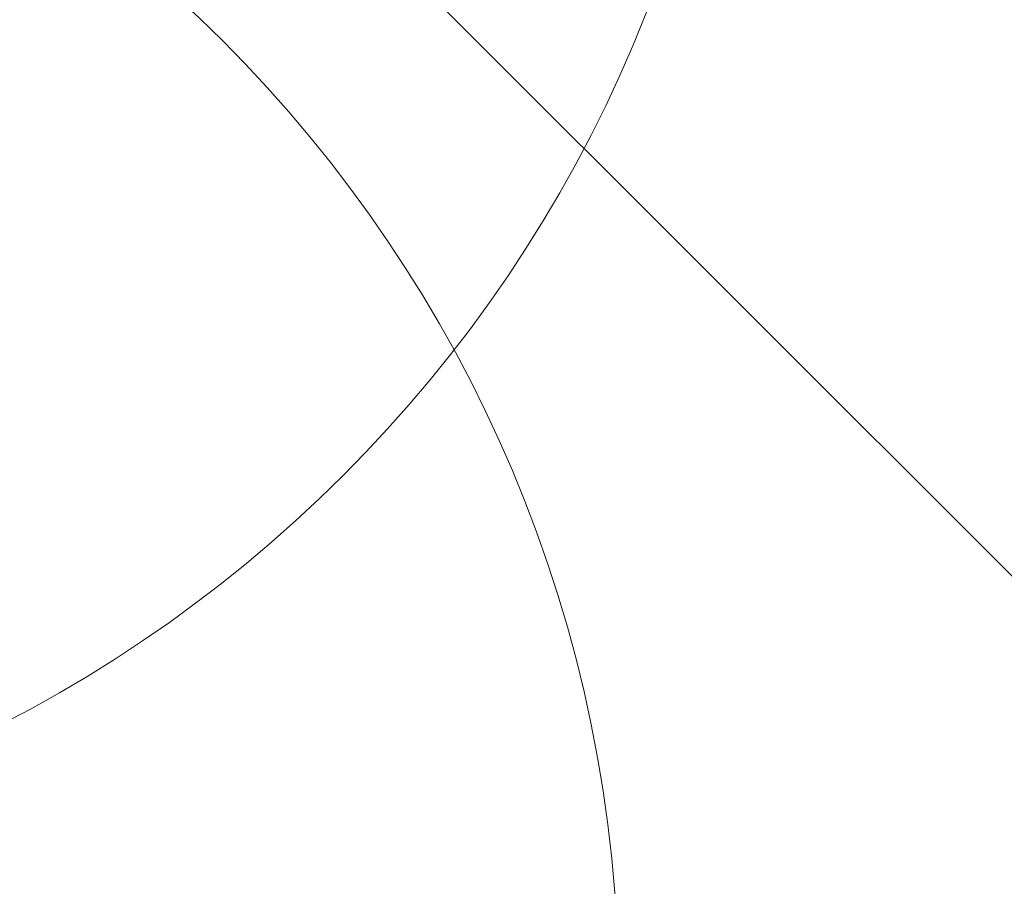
# Model space of a CAD drawing. Header units: metres. Extents: x 179483 to 180084, y 582739 to 582904.
# Tile 77 of 205: x 179766.929 to 179767.828, y 582813.231 to 582814.023. Entities that reach past the tile are written whole.
import ezdxf

# ---------------------------------------------------------------- set-up
doc = ezdxf.new("R2010")
doc.units = ezdxf.units.M
doc.layers.get('0').update_dxf_attribs({"linetype": 'CONTINUOUS', "lineweight": 9})
doc.layers.add('TA - VERDACHT_OBJECT', color=1, linetype='CONTINUOUS', lineweight=18)
doc.layers.add('TA - VRIJGEGEVEN TOT 4M-MV', color=3, linetype='CONTINUOUS', lineweight=18)
doc.styles.get("Standard").update_dxf_attribs({"font": 'arial.ttf'})

# ---------------------------------------------------------------- blocks, each defined once
blk = doc.blocks.new('Object')
at = {"lineweight": 20}
blk.add_circle((0, 0), 1.2358, dxfattribs=at)
at = {"color": 7}
blk.add_attdef('1', (-2.4803, 0.77411), '', height=1.2, dxfattribs=at)

msp = doc.modelspace()

# ---------------------------------------------------------------- hatches: boundary and pattern name
at = {"layer": 'TA - VRIJGEGEVEN TOT 4M-MV'}
h = msp.add_hatch(dxfattribs=at)
h.set_pattern_fill('ANSI31', color=256, scale=0.3, angle=90, style=0)
h.paths.add_polyline_path([(179736.90461, 582819.83279), (179732.64946, 582821.12549), (179729.81423, 582821.53386), (179723.25428, 582822.01522), (179721.5155, 582820.16668), (179722.11504, 582819.33318), (179723.64138, 582817.88511), (179731.02618, 582815.82705), (179733.22102, 582815.68073), (179739.04089, 582815.45463), (179745.88842, 582815.30894), (179750.25919, 582814.72617), (179757.65232, 582813.38196), (179757.66352, 582813.4305), (179760.34464, 582813.25411), (179760.58898, 582813.28344), (179762.69172, 582813.0997), (179765.03585, 582812.94548), (179770.7591, 582813.04249), (179770.71925, 582813.46749), (179770.45383, 582814.52917), (179770.11544, 582816.26726), (179766.78192, 582817.40768), (179764.45382, 582817.7957), (179761.6407, 582817.8927), (179759.70061, 582817.7957), (179758.36554, 582818.40911), (179751.00731, 582818.95987), (179748.55374, 582819.24266), (179745.829, 582818.08671), (179742.37254, 582819.95507), (179741.86764, 582820.01326)])

# ---------------------------------------------------------------- block references
at = {"layer": 'TA - VERDACHT_OBJECT', "linetype": 'ByBlock'}
for p in [(179766.35, 582814.48), (179766.24, 582813.13)]:
    msp.add_blockref('Object', p, dxfattribs=at)

doc.saveas('drawing.dxf')
